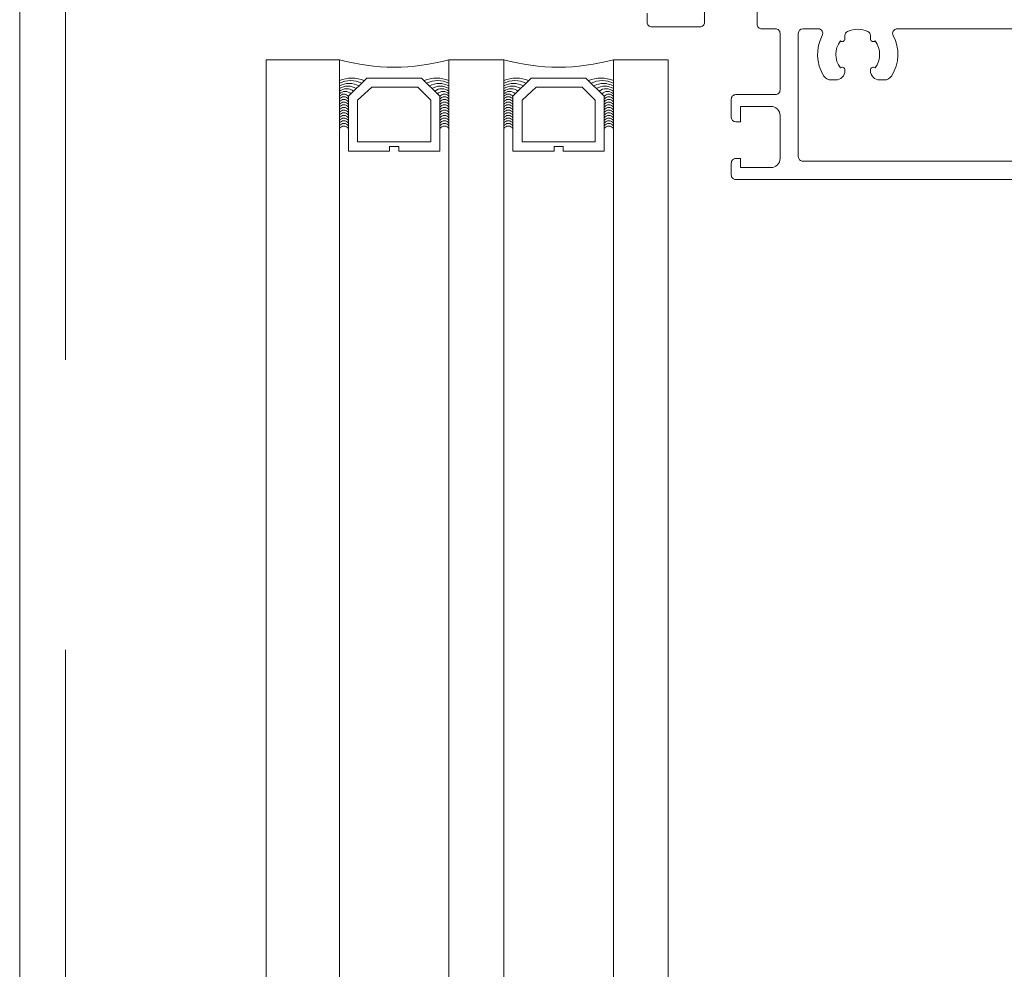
# Model space of a CAD drawing. Header units: millimetres. Extents: x 144573 to 336993, y 74252 to 247042.
# Tile 24 of 256: x 146721 to 146829, y 180364 to 180468. Entities that reach past the tile are written whole.
import ezdxf

# ---------------------------------------------------------------- set-up
doc = ezdxf.new("R2010")
doc.units = ezdxf.units.MM
doc.linetypes.add('ČÁRKOVANÁ', pattern=[19.05, 12.7, -6.35])
doc.layers.add('FASÁDA DETAILNÍ', color=255, linetype='Continuous', lineweight=0)

msp = doc.modelspace()

# ---------------------------------------------------------------- linework, layer by layer
at = {"layer": 'FASÁDA DETAILNÍ'}
for p, q in [((146748.48, 179500.759), (146748.48, 180463.37)), ((146748.48, 180463.37), (146756.48, 180463.37)), ((146756.48, 180463.37), (146756.48, 179500.759)), ((146768.48, 179500.759), (146768.48, 180463.37)), ((146768.48, 180463.37), (146774.48, 180463.37)), ((146774.48, 180463.37), (146774.48, 179500.759)), ((146786.48, 179500.759), (146786.48, 180463.37)), ((146786.48, 180463.37), (146792.48, 180463.37)), ((146792.48, 180463.37), (146792.48, 179500.759))]:
    msp.add_line(p, q, dxfattribs=at)
for points in [[(173301.48, 174615.259), (146721.48, 174615.259), (146721.48, 198295.259), (173301.48, 198295.259)], [(146767.48, 180453.37), (146767.48, 180459.37), (146765.48, 180461.37), (146759.48, 180461.37), (146757.48, 180459.37), (146757.48, 180453.37), (146761.98, 180453.37), (146761.98, 180453.87), (146762.98, 180453.87), (146762.98, 180453.37)], [(146785.48, 180453.37), (146785.48, 180459.37), (146783.48, 180461.37), (146777.48, 180461.37), (146775.48, 180459.37), (146775.48, 180453.37), (146779.98, 180453.37), (146779.98, 180453.87), (146780.98, 180453.87), (146780.98, 180453.37)], [(146758.48, 180454.37), (146766.48, 180454.37), (146766.48, 180458.956), (146765.066, 180460.37), (146760.033, 180460.37), (146758.48, 180458.956)], [(146776.48, 180454.37), (146784.48, 180454.37), (146784.48, 180458.956), (146783.066, 180460.37), (146778.033, 180460.37), (146776.48, 180458.956)]]:
    msp.add_lwpolyline(points, close=True, dxfattribs=at)
at = {"layer": 'FASÁDA DETAILNÍ', "linetype": 'ČÁRKOVANÁ', "ltscale": 5}
msp.add_lwpolyline([(173296.48, 174620.259), (146726.48, 174620.259), (146726.48, 198290.259), (173296.48, 198290.259)], close=True, dxfattribs=at)
at = {"layer": 'FASÁDA DETAILNÍ'}
for points in [[(146790.162, 180468.459), (146790.162, 180467.459, 0.4142136), (146790.662, 180466.959), (146795.962, 180466.959, 0.4142136), (146796.462, 180467.459), (146796.462, 180470.259, -0.4142135)], [(146802.228, 180470.259), (146802.228, 180467.259, 0.4142136), (146802.728, 180466.759), (146804.228, 180466.759, -0.4142136), (146804.728, 180466.259), (146804.728, 180460.059, -0.4142136), (146804.228, 180459.559), (146799.891, 180459.559, 0.414214), (146799.391, 180459.059), (146799.391, 180457.059, 0.414201), (146799.891, 180456.559), (146800.391, 180456.559), (146800.391, 180458.259), (146803.728, 180458.259, -0.414214), (146804.728, 180457.259), (146804.728, 180452.559, -0.414214), (146803.728, 180451.559), (146800.391, 180451.559), (146800.391, 180452.559), (146799.891, 180452.559, 0.41422), (146799.391, 180452.059), (146799.391, 180450.759, 0.414214), (146799.891, 180450.259), (146922.898, 180450.259, 0.4142136)], [(146920.898, 180452.259), (146807.228, 180452.259, -0.4142136), (146806.728, 180452.759), (146806.728, 180466.259, -0.4142135), (146807.228, 180466.759), (146808.902, 180466.759, -0.5657415), (146809.344, 180466.024, 0.2677634), (146809.496, 180461.629, 0.2587772), (146810.344, 180461.159), (146810.829, 180461.159, 0.4142136), (146811.829, 180462.159), (146811.829, 180462.264, 0.6451801), (146811.331, 180462.49, -0.3417321), (146811.331, 180465.427, 0.6451801), (146811.829, 180465.653), (146811.829, 180466.021, -0.2982166), (146812.129, 180466.479, -0.2087122), (146814.329, 180466.479, -0.2982166), (146814.629, 180466.021), (146814.629, 180465.653, 0.6451801), (146815.127, 180465.427, -0.3417321), (146815.127, 180462.49, 0.6451801), (146814.629, 180462.264), (146814.629, 180462.159, 0.4142136), (146815.629, 180461.159), (146816.113, 180461.159, 0.2587772), (146816.962, 180461.629, 0.2677634), (146817.114, 180466.024, -0.5657415), (146817.555, 180466.759), (146911.581, 180466.759, -0.5657415)]]:
    msp.add_lwpolyline(points, format="xyb", dxfattribs=at)
for centre, radius, start, end in [((146762.48, 180485.262), 22.699, 254.67278, 285.32722), ((146780.48, 180485.262), 22.699, 254.67278, 285.32722), ((146757.832, 180457.82), 3.546, 67.29382, 112.40905), ((146757.718, 180458.186), 2.897, 65.30667, 115.29515), ((146757.549, 180458.535), 2.248, 61.52734, 118.40281), ((146757.405, 180458.779), 1.712, 57.29495, 122.68565), ((146767.128, 180457.82), 3.546, 67.59095, 112.70618), ((146767.242, 180458.186), 2.897, 64.70485, 114.69333), ((146767.411, 180458.535), 2.248, 61.59719, 118.47266), ((146767.555, 180458.779), 1.712, 57.31435, 122.70505), ((146775.832, 180457.82), 3.546, 67.29382, 112.40905), ((146775.718, 180458.186), 2.897, 65.30667, 115.29515), ((146775.549, 180458.535), 2.248, 61.52734, 118.40281), ((146775.405, 180458.779), 1.712, 57.29495, 122.68565), ((146785.128, 180457.82), 3.546, 67.59095, 112.70618), ((146785.242, 180458.186), 2.897, 64.70485, 114.69333), ((146785.411, 180458.535), 2.248, 61.59719, 118.47266), ((146785.555, 180458.779), 1.712, 57.31435, 122.70505), ((146757.266, 180458.94), 1.263, 51.96563, 128.49956), ((146757.118, 180459.03), 0.879, 43.99491, 136.49644), ((146756.98, 180459.017), 0.596, 33.03656, 146.96344), ((146767.694, 180458.94), 1.263, 51.50044, 128.03437), ((146767.842, 180459.03), 0.879, 43.50356, 136.00509), ((146767.98, 180459.017), 0.596, 33.03656, 146.96344), ((146775.266, 180458.94), 1.263, 51.96563, 128.49956), ((146775.118, 180459.03), 0.879, 43.99491, 136.49644), ((146774.98, 180459.017), 0.596, 33.03656, 146.96344), ((146785.694, 180458.94), 1.263, 51.50044, 128.03437), ((146785.842, 180459.03), 0.879, 43.50356, 136.00509), ((146785.98, 180459.017), 0.596, 33.03656, 146.96344), ((146756.98, 180458.725), 0.596, 33.03656, 146.96344), ((146756.98, 180458.432), 0.596, 33.03656, 146.96344), ((146756.98, 180458.14), 0.596, 33.03656, 146.96344), ((146756.98, 180457.847), 0.596, 33.03656, 146.96344), ((146767.98, 180458.725), 0.596, 33.03656, 146.96344), ((146767.98, 180458.432), 0.596, 33.03656, 146.96344), ((146767.98, 180458.14), 0.596, 33.03656, 146.96344), ((146767.98, 180457.847), 0.596, 33.03656, 146.96344), ((146774.98, 180458.725), 0.596, 33.03656, 146.96344), ((146774.98, 180458.432), 0.596, 33.03656, 146.96344), ((146774.98, 180458.14), 0.596, 33.03656, 146.96344), ((146774.98, 180457.847), 0.596, 33.03656, 146.96344), ((146785.98, 180458.725), 0.596, 33.03656, 146.96344), ((146785.98, 180458.432), 0.596, 33.03656, 146.96344), ((146785.98, 180458.14), 0.596, 33.03656, 146.96344), ((146785.98, 180457.847), 0.596, 33.03656, 146.96344), ((146756.98, 180457.555), 0.596, 33.03656, 146.96344), ((146756.98, 180457.263), 0.596, 33.03656, 146.96344), ((146756.98, 180456.97), 0.596, 33.03656, 146.96344), ((146756.98, 180456.678), 0.596, 33.03656, 146.96344), ((146767.98, 180457.555), 0.596, 33.03656, 146.96344), ((146767.98, 180457.263), 0.596, 33.03656, 146.96344), ((146767.98, 180456.97), 0.596, 33.03656, 146.96344), ((146767.98, 180456.678), 0.596, 33.03656, 146.96344), ((146774.98, 180457.555), 0.596, 33.03656, 146.96344), ((146774.98, 180457.263), 0.596, 33.03656, 146.96344), ((146774.98, 180456.97), 0.596, 33.03656, 146.96344), ((146774.98, 180456.678), 0.596, 33.03656, 146.96344), ((146785.98, 180457.555), 0.596, 33.03656, 146.96344), ((146785.98, 180457.263), 0.596, 33.03656, 146.96344), ((146785.98, 180456.97), 0.596, 33.03656, 146.96344), ((146785.98, 180456.678), 0.596, 33.03656, 146.96344), ((146756.98, 180456.385), 0.596, 33.03656, 146.96344), ((146756.98, 180456.093), 0.596, 33.03656, 146.96344), ((146756.98, 180455.8), 0.596, 33.03656, 146.96344), ((146767.98, 180456.385), 0.596, 33.03656, 146.96344), ((146767.98, 180456.093), 0.596, 33.03656, 146.96344), ((146767.98, 180455.8), 0.596, 33.03656, 146.96344), ((146774.98, 180456.385), 0.596, 33.03656, 146.96344), ((146774.98, 180456.093), 0.596, 33.03656, 146.96344), ((146774.98, 180455.8), 0.596, 33.03656, 146.96344), ((146785.98, 180456.385), 0.596, 33.03656, 146.96344), ((146785.98, 180456.093), 0.596, 33.03656, 146.96344), ((146785.98, 180455.8), 0.596, 33.03656, 146.96344), ((146756.98, 180455.508), 0.596, 33.03656, 146.96344), ((146767.98, 180455.508), 0.596, 33.03656, 146.96344), ((146774.98, 180455.508), 0.596, 33.03656, 146.96344), ((146785.98, 180455.508), 0.596, 33.03656, 146.96344)]:
    msp.add_arc(centre, radius, start, end, dxfattribs=at)

doc.saveas('drawing.dxf')
